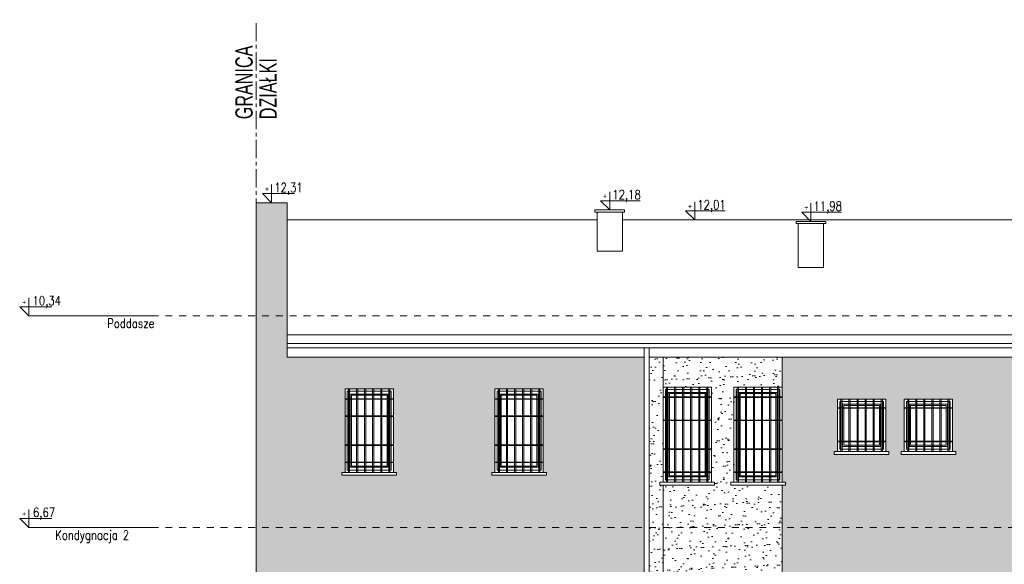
# Model space of a CAD drawing. Header units: millimetres. Extents: x 6354466 to 6508314, y -1889048 to -1342748.
# Tile 16 of 134: x 6379094 to 6396199, y -1779190 to -1769727. Entities that reach past the tile are written whole.
import ezdxf
from ezdxf.enums import TextEntityAlignment as Align

# ---------------------------------------------------------------- set-up
doc = ezdxf.new("R2010")
doc.units = ezdxf.units.MM
doc.linetypes.add('CENTER', pattern=[50.8, 31.75, -6.35, 6.35, -6.35])
doc.linetypes.add('Przerywana', pattern=[4.8, 2.4, -2.4])
for name, color, linetype, lineweight in [('CIENKIE', 161, 'Continuous', 13), ('HATCH', 8, 'Continuous', 0), ('L-3', 10, 'Continuous', 18), ('L-5', 152, 'Continuous', 9), ('L-AXIS', 10, 'CENTER', 18), ('L-HATCH', 252, 'Continuous', 5), ('L-OPIS', 142, 'Continuous', 9), ('L-TXT', 141, 'Continuous', 9)]:
    doc.layers.add(name, color=color, linetype=linetype, lineweight=lineweight)
doc.styles.add('160', font='simplex.shx', dxfattribs={"width": 0.8, "height": 160})
doc.styles.add('200', font='cdmsimpl.shx', dxfattribs={"width": 0.7, "height": 200})
doc.styles.add('250', font='cdmsimpl.shx', dxfattribs={"width": 0.7, "height": 250})
doc.styles.add('BigSimpl', font='simplex.shx', dxfattribs={"width": 0.8})

# ---------------------------------------------------------------- blocks, each defined once
blk = doc.blocks.new('kota')
at = {"layer": 'L-5', "lineweight": 9, "ltscale": 13}
for p, q in [((202422.9, 343, -935.7), (202422.9, 308.1, -935.7)), ((202467.2, 325.8, -935.7), (202405.3, 325.8, -935.7)), ((202405.3, 325.8, -935.7), (202422.9, 308.1, -935.7))]:
    blk.add_line(p, q, dxfattribs=at)
at = {"layer": 'L-TXT', "style": 'BigSimpl', "width": 0.8}
blk.add_attdef('ZNAK', text='', height=10, dxfattribs=at).set_placement((202417.8, 326.5), align=Align.BOTTOM_RIGHT)

msp = doc.modelspace()

# ---------------------------------------------------------------- hatches: boundary and pattern name
at = {"layer": 'L-3', "lineweight": 5, "ltscale": 10, "transparency": 33554687}
h = msp.add_hatch(dxfattribs=at)
h.set_pattern_fill('AR-SAND', color=256, scale=5.4, angle=45)
h.paths.add_polyline_path([(6389940.6, -1778550.6), (6389940.6, -1775591.5), (6383740.3, -1775591.5), (6383740.3, -1772906.7), (6383200.3, -1772906.7), (6383200.3, -1778550.6)])
edge = h.paths.add_edge_path()
edge.add_arc((6383940.3, -1780112.2), 350, 270, 360, ccw=False)
edge.add_line((6383940.3, -1780462.2), (6384255.3, -1780462.2))
edge.add_line((6384255.3, -1780462.2), (6384255.3, -1781860.6))
edge.add_line((6384255.3, -1781860.6), (6389940.6, -1781860.6))
edge.add_line((6389940.6, -1781860.6), (6389940.6, -1778550.6))
edge.add_line((6389940.6, -1778550.6), (6383200.3, -1778550.6))
edge.add_line((6383200.3, -1778550.6), (6383200.3, -1778992.6))
edge.add_line((6383200.3, -1778992.6), (6383200.3, -1781860.6))
edge.add_line((6383200.3, -1781860.6), (6383380.3, -1781860.6))
edge.add_line((6383380.3, -1781860.6), (6383380.3, -1780462.2))
edge.add_line((6383380.3, -1780462.2), (6383940.3, -1780462.2))
edge.add_arc((6383940.3, -1780112.2), 350, 360, 270, ccw=False)
edge = h.paths.add_edge_path(flags=16)
edge.add_line((6384318, -1784569.1), (6384318, -1784613.4))
edge.add_arc((6384343, -1784610.1), 25.2, 187.51224, 352.48776)
edge.add_line((6384368, -1784613.4), (6384368, -1784143.4))
edge.add_arc((6384343, -1784146.7), 25.2, 7.51224, 172.48776)
edge.add_line((6384318, -1784143.4), (6384318, -1784187.6))
edge.add_line((6384318, -1784187.6), (6384318, -1784208))
edge.add_line((6384318, -1784208), (6384318, -1784548.8))
edge.add_line((6384318, -1784548.8), (6384318, -1784569.1))
h.paths.add_polyline_path([(6384255.3, -1784208), (6384318, -1784208), (6384318, -1784187.6), (6384255.3, -1784187.6)], flags=17)
h.paths.add_polyline_path([(6384255.3, -1784569.1), (6384318, -1784569.1), (6384318, -1784548.8), (6384255.3, -1784548.8)], flags=17)
h.paths.add_polyline_path([(6386953.1, -1785214.1), (6388942.3, -1785214.1), (6388942.3, -1784124.9), (6388992.3, -1784124.9), (6389933.3, -1784509.6), (6389933.3, -1781864.1), (6384255.3, -1781860.6), (6384255.3, -1785210.6), (6384623.1, -1785214.1), (6384623.1, -1784610.5), (6384623.1, -1784164.1), (6384623.1, -1783164.1), (6385623.1, -1783164.1), (6385623.1, -1784169.4), (6385623.1, -1784610.5), (6385623.1, -1785214.1), (6385953.1, -1785214.1), (6385953.1, -1783164.1), (6386953.1, -1783164.1)])
h.paths.add_polyline_path([(6383193.1, -1785214.1), (6383380.3, -1785214.1), (6383380.3, -1781864.1), (6383193.1, -1781864.1), (6383193.1, -1782326.3), (6383193.1, -1782366.3), (6383193.1, -1782495.7), (6383193.1, -1784114.1), (6383193.1, -1784164.1)])
h.paths.add_polyline_path([(6389725.5, -1785230.6), (6389933.3, -1785230.6), (6389933.3, -1785214.1), (6389725.5, -1785214.1)])
edge = h.paths.add_edge_path(flags=17)
edge.add_line((6389725.5, -1784922.4), (6389725.5, -1785214.1))
edge.add_line((6389725.5, -1785214.1), (6389933.3, -1785214.1))
edge.add_line((6389933.3, -1785214.1), (6389933.3, -1784905.5))
edge.add_arc((6389812.6, -1784707.5), 231.9, 247.9391, 301.38049, ccw=False)
edge = h.paths.add_edge_path(flags=17)
edge.add_line((6389933.3, -1784843.5), (6389933.3, -1784571.5))
edge.add_arc((6389812.6, -1784707.5), 181.9, 48.40293, 67.9391)
edge.add_line((6389880.9, -1784539), (6389725.5, -1784476))
edge.add_line((6389725.5, -1784476), (6389725.5, -1784476))
edge.add_line((6389725.5, -1784476), (6389725.5, -1784868.5))
edge.add_line((6389725.5, -1784868.5), (6389744.3, -1784876.1))
edge.add_arc((6389812.6, -1784707.5), 181.9, 247.9391, 311.59707)
h.paths.add_polyline_path([(6388992.3, -1784178.9), (6388992.3, -1784571.3), (6389675.5, -1784848.2), (6389675.5, -1784455.8)], flags=17)
h.paths.add_polyline_path([(6388992.3, -1784625.3), (6388992.3, -1785214.1), (6389083.1, -1785214.1), (6389675.5, -1785214.1), (6389675.5, -1784902.1), (6388992.3, -1784625.3)], flags=17)
h.paths.add_polyline_path([(6384738.1, -1777596.1), (6384738.1, -1777416.1), (6384738.1, -1777116.1), (6384738.1, -1776616.1), (6384738.1, -1776316.1), (6384738.1, -1776146.1), (6384818.1, -1776146.1), (6384958.1, -1776146.1), (6385098.1, -1776146.1), (6385238.1, -1776146.1), (6385378.1, -1776146.1), (6385518.1, -1776146.1), (6385578.1, -1776146.1), (6385578.1, -1776326.1), (6385578.1, -1776626.1), (6385578.1, -1777126.1), (6385578.1, -1777426.1), (6385578.1, -1777596.1), (6385633.1, -1777596.1), (6385633.1, -1777646.1), (6384683.1, -1777646.1), (6384683.1, -1777596.1)], flags=16)
h.paths.add_polyline_path([(6387343.1, -1777596.1), (6387343.1, -1777416.1), (6387343.1, -1777116.1), (6387343.1, -1776616.1), (6387343.1, -1776316.1), (6387343.1, -1776146.1), (6387423.1, -1776146.1), (6387563.1, -1776146.1), (6387703.1, -1776146.1), (6387843.1, -1776146.1), (6387983.1, -1776146.1), (6388123.1, -1776146.1), (6388183.1, -1776146.1), (6388183.1, -1776326.1), (6388183.1, -1776626.1), (6388183.1, -1777126.1), (6388183.1, -1777426.1), (6388183.1, -1777596.1), (6388238.1, -1777596.1), (6388238.1, -1777646.1), (6387288.1, -1777646.1), (6387288.1, -1777596.1)], flags=16)
h.paths.add_polyline_path([(6384738.1, -1780886.1), (6384738.1, -1780706.1), (6384738.1, -1780406.1), (6384738.1, -1779906.1), (6384738.1, -1779606.1), (6384738.1, -1779436.1), (6384818.1, -1779436.1), (6384958.1, -1779436.1), (6385098.1, -1779436.1), (6385238.1, -1779436.1), (6385378.1, -1779436.1), (6385518.1, -1779436.1), (6385578.1, -1779436.1), (6385578.1, -1779616.1), (6385578.1, -1779916.1), (6385578.1, -1780416.1), (6385578.1, -1780716.1), (6385578.1, -1780886.1), (6385633.1, -1780886.1), (6385633.1, -1780936.1), (6384683.1, -1780936.1), (6384683.1, -1780886.1)], flags=16)
h.paths.add_polyline_path([(6387343.1, -1780886.1), (6387343.1, -1780706.1), (6387343.1, -1780406.1), (6387343.1, -1779906.1), (6387343.1, -1779606.1), (6387343.1, -1779436.1), (6387423.1, -1779436.1), (6387563.1, -1779436.1), (6387703.1, -1779436.1), (6387843.1, -1779436.1), (6387983.1, -1779436.1), (6388123.1, -1779436.1), (6388183.1, -1779436.1), (6388183.1, -1779616.1), (6388183.1, -1779916.1), (6388183.1, -1780416.1), (6388183.1, -1780716.1), (6388183.1, -1780886.1), (6388238.1, -1780886.1), (6388238.1, -1780936.1), (6387288.1, -1780936.1), (6387288.1, -1780886.1)], flags=16)
h.paths.add_polyline_path([(6387343.1, -1784384.1), (6387343.1, -1784204.1), (6387343.1, -1783804.1), (6387343.1, -1783334.1), (6387343.1, -1783304.1), (6387343.1, -1783164.1), (6387423.1, -1783164.1), (6387563.1, -1783164.1), (6387703.1, -1783164.1), (6387843.1, -1783164.1), (6387983.1, -1783164.1), (6388123.1, -1783164.1), (6388183.1, -1783164.1), (6388183.1, -1783314.1), (6388183.1, -1783344.1), (6388183.1, -1783814.1), (6388183.1, -1784214.1), (6388183.1, -1784384.1), (6388238.1, -1784384.1), (6388238.1, -1784434.1), (6387288.1, -1784434.1), (6387288.1, -1784384.1)], flags=16)
h.paths.add_polyline_path([(6386781.6, -1782760.6), (6387164.9, -1782760.6), (6387164.9, -1782865.8), (6384343.9, -1782865.8), (6384343.9, -1782760.6), (6384703.5, -1782760.6)], flags=16)
h.paths.add_polyline_path([(6387983.1, -1783254.1), (6388093.1, -1783254.1), (6388073.1, -1783304.1), (6388073.1, -1783274.1), (6387983.1, -1783274.1)], flags=0)
h = msp.add_hatch(dxfattribs=at)
h.set_pattern_fill('AR-SAND', color=256, scale=5.4, angle=45)
h.paths.add_polyline_path([(6390270.3, -1778550.6), (6390270.3, -1777812.6), (6390215.3, -1777812.6), (6390215.3, -1777762.6), (6390270.3, -1777762.6), (6390270.3, -1775591.5), (6390030.6, -1775591.5), (6390030.6, -1778550.6)])
h.paths.add_polyline_path([(6390270.3, -1781860.6), (6390270.3, -1781102.6), (6390215.3, -1781102.6), (6390215.3, -1781052.6), (6390270.3, -1781052.6), (6390270.3, -1778550.6), (6390030.6, -1778550.6), (6390030.6, -1781860.6)])
h.paths.add_polyline_path([(6390030.6, -1781860.6), (6390030.6, -1785210.6), (6390270.3, -1785210.6), (6390270.3, -1784430.6), (6390215.3, -1784430.6), (6390215.3, -1784380.6), (6390270.3, -1784380.6), (6390270.3, -1781860.6)])
h.paths.add_polyline_path([(6390030.6, -1785230.6), (6390270.3, -1785230.6), (6390270.3, -1785210.6), (6390030.6, -1785210.6)])
h = msp.add_hatch(dxfattribs=at)
h.set_pattern_fill('AR-SAND', color=256, scale=5.4, angle=45)
h.paths.add_polyline_path([(6392340.3, -1778550.6), (6392340.3, -1777812.6), (6391445.3, -1777812.6), (6391445.3, -1777762.6), (6391500.3, -1777762.6), (6391500.3, -1776112.6), (6392340.3, -1776112.6), (6392340.3, -1775591.5), (6390270.3, -1775591.5), (6390270.3, -1776112.6), (6391110.3, -1776112.6), (6391110.3, -1777762.6), (6391165.3, -1777762.6), (6391165.3, -1777812.6), (6390270.3, -1777812.6), (6390270.3, -1778550.6)])
h.paths.add_polyline_path([(6392340.3, -1781860.6), (6392340.3, -1781102.6), (6391445.3, -1781102.6), (6391445.3, -1781052.6), (6391500.3, -1781052.6), (6391500.3, -1779402.6), (6392340.3, -1779402.6), (6392340.3, -1778550.6), (6390270.3, -1778550.6), (6390270.3, -1779402.6), (6391110.3, -1779402.6), (6391110.3, -1781052.6), (6391165.3, -1781052.6), (6391165.3, -1781102.6), (6390270.3, -1781102.6), (6390270.3, -1781860.6)])
h.paths.add_polyline_path([(6390270.3, -1781860.6), (6390270.3, -1782730.6), (6391110.3, -1782730.6), (6391110.3, -1784380.6), (6391165.3, -1784380.6), (6391165.3, -1784430.6), (6390270.3, -1784430.6), (6390270.3, -1785210.6), (6392340.3, -1785210.6), (6392340.3, -1784430.6), (6391445.3, -1784430.6), (6391445.3, -1784380.6), (6391500.3, -1784380.6), (6391500.3, -1782730.6), (6392340.3, -1782730.6), (6392340.3, -1781860.6)])
h.paths.add_polyline_path([(6390270.3, -1785230.6), (6392340.3, -1785230.6), (6392340.3, -1785210.6), (6390270.3, -1785210.6)])
h = msp.add_hatch(dxfattribs=at)
h.set_pattern_fill('AR-SAND', color=256, scale=5.4, angle=45)
h.paths.add_polyline_path([(6399443.1, -1777766.1), (6399443.1, -1775595), (6392333.1, -1775595), (6392333.1, -1776116.1), (6392333.1, -1776296.1), (6392333.1, -1776696.1), (6392333.1, -1777196.1), (6392333.1, -1777596.1), (6392333.1, -1777766.1), (6392388.1, -1777766.1), (6392388.1, -1777816.1), (6392333.1, -1777816.1), (6392333.1, -1778554.1), (6399443.1, -1778554.1), (6399438.1, -1777816.1), (6399438.1, -1777766.1)])
h.paths.add_polyline_path([(6399443.1, -1781056.1), (6399443.1, -1778554.1), (6392333.1, -1778554.1), (6392333.1, -1779406.1), (6392333.1, -1779586.1), (6392333.1, -1779986.1), (6392333.1, -1780486.1), (6392333.1, -1780886.1), (6392333.1, -1781056.1), (6392388.1, -1781056.1), (6392388.1, -1781106.1), (6392333.1, -1781106.1), (6392333.1, -1781864.1), (6393293.1, -1781864.1), (6393293.1, -1781302.1), (6393293.1, -1781152.1), (6393373.1, -1781152.1), (6393513.1, -1781152.1), (6393653.1, -1781152.1), (6393793.1, -1781152.1), (6393933.1, -1781152.1), (6394073.1, -1781152.1), (6394133.1, -1781152.1), (6394133.1, -1781312.1), (6394133.1, -1781864.1), (6394453.1, -1781864.1), (6394453.1, -1781302.1), (6394453.1, -1781152.1), (6394533.1, -1781152.1), (6394673.1, -1781152.1), (6394813.1, -1781152.1), (6394953.1, -1781152.1), (6395093.1, -1781152.1), (6395233.1, -1781152.1), (6395293.1, -1781152.1), (6395293.1, -1781312.1), (6395293.1, -1781864.1), (6399443.1, -1781864.1), (6399438.1, -1781106.1), (6399438.1, -1781056.1)])
h.paths.add_polyline_path([(6398130.3, -1783810.6), (6398130.3, -1782910.6), (6397600.3, -1782910.6), (6397600.3, -1783810.6)], flags=16)
h.paths.add_polyline_path([(6397515.3, -1783860.6), (6398215.3, -1783860.6), (6398215.3, -1783810.6), (6398130.3, -1783810.6), (6397600.3, -1783810.6), (6397515.3, -1783810.6)], flags=16)
h.paths.add_polyline_path([(6399443.1, -1784434.1), (6399388.1, -1784434.1), (6399388.1, -1784384.1), (6399443.1, -1784384.1), (6399443.1, -1784204.1), (6399443.1, -1783804.1), (6399443.1, -1783334.1), (6399443.1, -1783304.1), (6399443.1, -1783164.1), (6399443.1, -1781864.1), (6395293.1, -1781894.1), (6395293.1, -1782064.1), (6395348.1, -1782064.1), (6395348.1, -1781179.7), (6394398.1, -1781179.7), (6394398.1, -1782064.1), (6394453.1, -1782064.1), (6394453.1, -1781864.1), (6394133.1, -1781894.1), (6394133.1, -1782064.1), (6394188.1, -1782064.1), (6394188.1, -1781179.7), (6393238.1, -1781179.7), (6393238.1, -1782064.1), (6393293.1, -1782064.1), (6393293.1, -1781864.1), (6392333.1, -1781864.1), (6392333.1, -1782734.1), (6392333.1, -1782914.1), (6392333.1, -1783314.1), (6392333.1, -1783814.1), (6392333.1, -1784214.1), (6392333.1, -1784384.1), (6392388.1, -1784384.1), (6392388.1, -1784434.1), (6392333.1, -1784434.1), (6392333.1, -1785214.1), (6393203.1, -1785214.1), (6393203.1, -1783472.1), (6394603.1, -1783472.1), (6394603.1, -1785214.1), (6399443.1, -1785214.1)])
h.paths.add_polyline_path([(6392333.1, -1785230.6), (6393203.1, -1785230.6), (6393203.1, -1785214.1), (6392333.1, -1785214.1)])
h.paths.add_polyline_path([(6397593.1, -1777196.1), (6397593.1, -1777036.1), (6397593.1, -1776446.1), (6397593.1, -1776296.1), (6397658.1, -1776296.1), (6397798.1, -1776296.1), (6397938.1, -1776296.1), (6398078.1, -1776296.1), (6398123.1, -1776296.1), (6398123.1, -1776456.1), (6398123.1, -1777046.1), (6398123.1, -1777196.1), (6398208.1, -1777196.1), (6398208.1, -1777246.1), (6397508.1, -1777246.1), (6397508.1, -1777196.1)], flags=16)
h.paths.add_polyline_path([(6396673.1, -1777196.1), (6396673.1, -1777036.1), (6396673.1, -1776446.1), (6396673.1, -1776296.1), (6396738.1, -1776296.1), (6396878.1, -1776296.1), (6397018.1, -1776296.1), (6397158.1, -1776296.1), (6397203.1, -1776296.1), (6397203.1, -1776456.1), (6397203.1, -1777046.1), (6397203.1, -1777196.1), (6397288.1, -1777196.1), (6397288.1, -1777246.1), (6396588.1, -1777246.1), (6396588.1, -1777196.1)], flags=16)
h.paths.add_polyline_path([(6393293.1, -1777234.1), (6393293.1, -1777054.1), (6393293.1, -1776472.1), (6393293.1, -1776322.1), (6393373.1, -1776322.1), (6393513.1, -1776322.1), (6393653.1, -1776322.1), (6393793.1, -1776322.1), (6393933.1, -1776322.1), (6394073.1, -1776322.1), (6394133.1, -1776322.1), (6394133.1, -1776482.1), (6394133.1, -1777064.1), (6394133.1, -1777234.1), (6394188.1, -1777234.1), (6394188.1, -1777284.1), (6393238.1, -1777284.1), (6393238.1, -1777234.1)], flags=16)
h.paths.add_polyline_path([(6394453.1, -1777234.1), (6394453.1, -1777054.1), (6394453.1, -1776472.1), (6394453.1, -1776322.1), (6394533.1, -1776322.1), (6394673.1, -1776322.1), (6394813.1, -1776322.1), (6394953.1, -1776322.1), (6395093.1, -1776322.1), (6395233.1, -1776322.1), (6395293.1, -1776322.1), (6395293.1, -1776482.1), (6395293.1, -1777064.1), (6395293.1, -1777234.1), (6395348.1, -1777234.1), (6395348.1, -1777284.1), (6394398.1, -1777284.1), (6394398.1, -1777234.1)], flags=16)
h.paths.add_polyline_path([(6397593.1, -1780486.1), (6397593.1, -1780326.1), (6397593.1, -1779736.1), (6397593.1, -1779586.1), (6397658.1, -1779586.1), (6397798.1, -1779586.1), (6397938.1, -1779586.1), (6398078.1, -1779586.1), (6398123.1, -1779586.1), (6398123.1, -1779746.1), (6398123.1, -1780336.1), (6398123.1, -1780486.1), (6398208.1, -1780486.1), (6398208.1, -1780536.1), (6397508.1, -1780536.1), (6397508.1, -1780486.1)], flags=16)
h.paths.add_polyline_path([(6396673.1, -1780486.1), (6396673.1, -1780326.1), (6396673.1, -1779736.1), (6396673.1, -1779586.1), (6396738.1, -1779586.1), (6396878.1, -1779586.1), (6397018.1, -1779586.1), (6397158.1, -1779586.1), (6397203.1, -1779586.1), (6397203.1, -1779746.1), (6397203.1, -1780336.1), (6397203.1, -1780486.1), (6397288.1, -1780486.1), (6397288.1, -1780536.1), (6396588.1, -1780536.1), (6396588.1, -1780486.1)], flags=16)
h.paths.add_polyline_path([(6393293.1, -1780524.1), (6393293.1, -1780344.1), (6393293.1, -1779762.1), (6393293.1, -1779612.1), (6393373.1, -1779612.1), (6393513.1, -1779612.1), (6393653.1, -1779612.1), (6393793.1, -1779612.1), (6393933.1, -1779612.1), (6394073.1, -1779612.1), (6394133.1, -1779612.1), (6394133.1, -1779772.1), (6394133.1, -1780354.1), (6394133.1, -1780524.1), (6394188.1, -1780524.1), (6394188.1, -1780574.1), (6393238.1, -1780574.1), (6393238.1, -1780524.1)], flags=16)
h.paths.add_polyline_path([(6394453.1, -1780524.1), (6394453.1, -1780344.1), (6394453.1, -1779762.1), (6394453.1, -1779612.1), (6394533.1, -1779612.1), (6394673.1, -1779612.1), (6394813.1, -1779612.1), (6394953.1, -1779612.1), (6395093.1, -1779612.1), (6395233.1, -1779612.1), (6395293.1, -1779612.1), (6395293.1, -1779772.1), (6395293.1, -1780354.1), (6395293.1, -1780524.1), (6395348.1, -1780524.1), (6395348.1, -1780574.1), (6394398.1, -1780574.1), (6394398.1, -1780524.1)], flags=16)
h.paths.add_polyline_path([(6394529.8, -1783061.3), (6394913, -1783061.3), (6394913, -1783166.4), (6392935.2, -1783166.4), (6392935.2, -1783061.3), (6393294.7, -1783061.3)], flags=16)
h.paths.add_polyline_path([(6396673.1, -1783814.1), (6396673.1, -1783654.1), (6396673.1, -1783064.1), (6396673.1, -1782914.1), (6396738.1, -1782914.1), (6396878.1, -1782914.1), (6397018.1, -1782914.1), (6397158.1, -1782914.1), (6397203.1, -1782914.1), (6397203.1, -1783074.1), (6397203.1, -1783664.1), (6397203.1, -1783814.1), (6397288.1, -1783814.1), (6397288.1, -1783864.1), (6396588.1, -1783864.1), (6396588.1, -1783814.1)], flags=16)

# ---------------------------------------------------------------- linework, layer by layer
at = {"layer": 'CIENKIE'}
msp.add_lwpolyline([(6387350.3, -1777592.6), (6388190.3, -1777592.6), (6388190.3, -1776142.6), (6387350.3, -1776142.6)], close=True, dxfattribs=at)
at = {"layer": 'HATCH'}
for points in [[(6384785.3, -1777552.6), (6385545.3, -1777552.6), (6385545.3, -1776182.6), (6384785.3, -1776182.6)], [(6384825.3, -1777592.6), (6384805.3, -1777592.6), (6384805.3, -1776142.6), (6384825.3, -1776142.6)], [(6384965.3, -1777592.6), (6384945.3, -1777592.6), (6384945.3, -1776142.6), (6384965.3, -1776142.6)], [(6385105.3, -1777592.6), (6385085.3, -1777592.6), (6385085.3, -1776142.6), (6385105.3, -1776142.6)], [(6385225.3, -1777592.6), (6385245.3, -1777592.6), (6385245.3, -1776142.6), (6385225.3, -1776142.6)], [(6385365.3, -1777592.6), (6385385.3, -1777592.6), (6385385.3, -1776142.6), (6385365.3, -1776142.6)], [(6385505.3, -1777592.6), (6385525.3, -1777592.6), (6385525.3, -1776142.6), (6385505.3, -1776142.6)], [(6387390.3, -1777552.6), (6388150.3, -1777552.6), (6388150.3, -1776182.6), (6387390.3, -1776182.6)], [(6387430.3, -1777592.6), (6387410.3, -1777592.6), (6387410.3, -1776142.6), (6387430.3, -1776142.6)], [(6387570.3, -1777592.6), (6387550.3, -1777592.6), (6387550.3, -1776142.6), (6387570.3, -1776142.6)], [(6387710.3, -1777592.6), (6387690.3, -1777592.6), (6387690.3, -1776142.6), (6387710.3, -1776142.6)], [(6387830.3, -1777592.6), (6387850.3, -1777592.6), (6387850.3, -1776142.6), (6387830.3, -1776142.6)], [(6387970.3, -1777592.6), (6387990.3, -1777592.6), (6387990.3, -1776142.6), (6387970.3, -1776142.6)], [(6388110.3, -1777592.6), (6388130.3, -1777592.6), (6388130.3, -1776142.6), (6388110.3, -1776142.6)], [(6390310.3, -1777722.6), (6391070.3, -1777722.6), (6391070.3, -1776152.6), (6390310.3, -1776152.6)], [(6390350.3, -1777762.6), (6390330.3, -1777762.6), (6390330.3, -1776112.6), (6390350.3, -1776112.6)], [(6390360.3, -1777672.6), (6391020.3, -1777672.6), (6391020.3, -1776202.6), (6390360.3, -1776202.6)], [(6390380.3, -1777652.6), (6391000.3, -1777652.6), (6391000.3, -1776222.6), (6390380.3, -1776222.6)], [(6390490.3, -1777762.6), (6390470.3, -1777762.6), (6390470.3, -1776112.6), (6390490.3, -1776112.6)], [(6390630.3, -1777762.6), (6390610.3, -1777762.6), (6390610.3, -1776112.6), (6390630.3, -1776112.6)], [(6390750.3, -1777762.6), (6390770.3, -1777762.6), (6390770.3, -1776112.6), (6390750.3, -1776112.6)], [(6390890.3, -1777762.6), (6390910.3, -1777762.6), (6390910.3, -1776112.6), (6390890.3, -1776112.6)], [(6391030.3, -1777762.6), (6391050.3, -1777762.6), (6391050.3, -1776112.6), (6391030.3, -1776112.6)], [(6391540.3, -1777722.6), (6392300.3, -1777722.6), (6392300.3, -1776152.6), (6391540.3, -1776152.6)], [(6391580.3, -1777762.6), (6391560.3, -1777762.6), (6391560.3, -1776112.6), (6391580.3, -1776112.6)], [(6391590.3, -1777672.6), (6392250.3, -1777672.6), (6392250.3, -1776202.6), (6391590.3, -1776202.6)], [(6391610.3, -1777652.6), (6392230.3, -1777652.6), (6392230.3, -1776222.6), (6391610.3, -1776222.6)], [(6391720.3, -1777762.6), (6391700.3, -1777762.6), (6391700.3, -1776112.6), (6391720.3, -1776112.6)], [(6391860.3, -1777762.6), (6391840.3, -1777762.6), (6391840.3, -1776112.6), (6391860.3, -1776112.6)], [(6391980.3, -1777762.6), (6392000.3, -1777762.6), (6392000.3, -1776112.6), (6391980.3, -1776112.6)], [(6392120.3, -1777762.6), (6392140.3, -1777762.6), (6392140.3, -1776112.6), (6392120.3, -1776112.6)], [(6392260.3, -1777762.6), (6392280.3, -1777762.6), (6392280.3, -1776112.6), (6392260.3, -1776112.6)], [(6384745.3, -1776322.6), (6385585.3, -1776322.6), (6385585.3, -1776312.6), (6384745.3, -1776312.6)], [(6384745.3, -1776312.6), (6385585.3, -1776312.6), (6385585.3, -1776322.6), (6384745.3, -1776322.6)], [(6384835.3, -1777502.6), (6385495.3, -1777502.6), (6385495.3, -1776232.6), (6384835.3, -1776232.6)], [(6384855.3, -1777482.6), (6385475.3, -1777482.6), (6385475.3, -1776252.6), (6384855.3, -1776252.6)], [(6387350.3, -1776322.6), (6388190.3, -1776322.6), (6388190.3, -1776312.6), (6387350.3, -1776312.6)], [(6387350.3, -1776312.6), (6388190.3, -1776312.6), (6388190.3, -1776322.6), (6387350.3, -1776322.6)], [(6387440.3, -1777502.6), (6388100.3, -1777502.6), (6388100.3, -1776232.6), (6387440.3, -1776232.6)], [(6387460.3, -1777482.6), (6388080.3, -1777482.6), (6388080.3, -1776252.6), (6387460.3, -1776252.6)], [(6390270.3, -1776292.6), (6391110.3, -1776292.6), (6391110.3, -1776282.6), (6390270.3, -1776282.6)], [(6390270.3, -1776282.6), (6391110.3, -1776282.6), (6391110.3, -1776292.6), (6390270.3, -1776292.6)], [(6391500.3, -1776292.6), (6392340.3, -1776292.6), (6392340.3, -1776282.6), (6391500.3, -1776282.6)], [(6391500.3, -1776282.6), (6392340.3, -1776282.6), (6392340.3, -1776292.6), (6391500.3, -1776292.6)], [(6393340.3, -1777190.6), (6394100.3, -1777190.6), (6394100.3, -1776358.6), (6393340.3, -1776358.6)], [(6393380.3, -1777230.6), (6393360.3, -1777230.6), (6393360.3, -1776318.6), (6393380.3, -1776318.6)], [(6393520.3, -1777230.6), (6393500.3, -1777230.6), (6393500.3, -1776318.6), (6393520.3, -1776318.6)], [(6393660.3, -1777230.6), (6393640.3, -1777230.6), (6393640.3, -1776318.6), (6393660.3, -1776318.6)], [(6393780.3, -1777230.6), (6393800.3, -1777230.6), (6393800.3, -1776318.6), (6393780.3, -1776318.6)], [(6393920.3, -1777230.6), (6393940.3, -1777230.6), (6393940.3, -1776318.6), (6393920.3, -1776318.6)], [(6394060.3, -1777230.6), (6394080.3, -1777230.6), (6394080.3, -1776318.6), (6394060.3, -1776318.6)], [(6394500.3, -1777190.6), (6395260.3, -1777190.6), (6395260.3, -1776358.6), (6394500.3, -1776358.6)], [(6394540.3, -1777230.6), (6394520.3, -1777230.6), (6394520.3, -1776318.6), (6394540.3, -1776318.6)], [(6394680.3, -1777230.6), (6394660.3, -1777230.6), (6394660.3, -1776318.6), (6394680.3, -1776318.6)], [(6394820.3, -1777230.6), (6394800.3, -1777230.6), (6394800.3, -1776318.6), (6394820.3, -1776318.6)], [(6394940.3, -1777230.6), (6394960.3, -1777230.6), (6394960.3, -1776318.6), (6394940.3, -1776318.6)], [(6395080.3, -1777230.6), (6395100.3, -1777230.6), (6395100.3, -1776318.6), (6395080.3, -1776318.6)], [(6395220.3, -1777230.6), (6395240.3, -1777230.6), (6395240.3, -1776318.6), (6395220.3, -1776318.6)], [(6393300.3, -1776468.6), (6394140.3, -1776468.6), (6394140.3, -1776478.6), (6393300.3, -1776478.6)], [(6393300.3, -1776468.6), (6394140.3, -1776468.6), (6394140.3, -1776478.6), (6393300.3, -1776478.6)], [(6393390.3, -1777140.6), (6394050.3, -1777140.6), (6394050.3, -1776408.6), (6393390.3, -1776408.6)], [(6393410.3, -1777120.6), (6394030.3, -1777120.6), (6394030.3, -1776428.6), (6393410.3, -1776428.6)], [(6394460.3, -1776468.6), (6395300.3, -1776468.6), (6395300.3, -1776478.6), (6394460.3, -1776478.6)], [(6394460.3, -1776468.6), (6395300.3, -1776468.6), (6395300.3, -1776478.6), (6394460.3, -1776478.6)], [(6394550.3, -1777140.6), (6395210.3, -1777140.6), (6395210.3, -1776408.6), (6394550.3, -1776408.6)], [(6394570.3, -1777120.6), (6395190.3, -1777120.6), (6395190.3, -1776428.6), (6394570.3, -1776428.6)], [(6384745.3, -1776622.6), (6385585.3, -1776622.6), (6385585.3, -1776612.6), (6384745.3, -1776612.6)], [(6384745.3, -1776612.6), (6385585.3, -1776612.6), (6385585.3, -1776622.6), (6384745.3, -1776622.6)], [(6387350.3, -1776622.6), (6388190.3, -1776622.6), (6388190.3, -1776612.6), (6387350.3, -1776612.6)], [(6387350.3, -1776612.6), (6388190.3, -1776612.6), (6388190.3, -1776622.6), (6387350.3, -1776622.6)], [(6390270.3, -1776692.6), (6391110.3, -1776692.6), (6391110.3, -1776682.6), (6390270.3, -1776682.6)], [(6390270.3, -1776682.6), (6391110.3, -1776682.6), (6391110.3, -1776692.6), (6390270.3, -1776692.6)], [(6391500.3, -1776692.6), (6392340.3, -1776692.6), (6392340.3, -1776682.6), (6391500.3, -1776682.6)], [(6391500.3, -1776682.6), (6392340.3, -1776682.6), (6392340.3, -1776692.6), (6391500.3, -1776692.6)], [(6393300.3, -1777050.6), (6394140.3, -1777050.6), (6394140.3, -1777060.6), (6393300.3, -1777060.6)], [(6394460.3, -1777050.6), (6395300.3, -1777050.6), (6395300.3, -1777060.6), (6394460.3, -1777060.6)], [(6384745.3, -1777112.6), (6385585.3, -1777112.6), (6385585.3, -1777122.6), (6384745.3, -1777122.6)], [(6384745.3, -1777112.6), (6385585.3, -1777112.6), (6385585.3, -1777122.6), (6384745.3, -1777122.6)], [(6387350.3, -1777112.6), (6388190.3, -1777112.6), (6388190.3, -1777122.6), (6387350.3, -1777122.6)], [(6387350.3, -1777112.6), (6388190.3, -1777112.6), (6388190.3, -1777122.6), (6387350.3, -1777122.6)], [(6390270.3, -1777182.6), (6391110.3, -1777182.6), (6391110.3, -1777192.6), (6390270.3, -1777192.6)], [(6390270.3, -1777182.6), (6391110.3, -1777182.6), (6391110.3, -1777192.6), (6390270.3, -1777192.6)], [(6391500.3, -1777182.6), (6392340.3, -1777182.6), (6392340.3, -1777192.6), (6391500.3, -1777192.6)], [(6391500.3, -1777182.6), (6392340.3, -1777182.6), (6392340.3, -1777192.6), (6391500.3, -1777192.6)], [(6384745.3, -1777412.6), (6385585.3, -1777412.6), (6385585.3, -1777422.6), (6384745.3, -1777422.6)], [(6387350.3, -1777412.6), (6388190.3, -1777412.6), (6388190.3, -1777422.6), (6387350.3, -1777422.6)], [(6390270.3, -1777582.6), (6391110.3, -1777582.6), (6391110.3, -1777592.6), (6390270.3, -1777592.6)], [(6391500.3, -1777582.6), (6392340.3, -1777582.6), (6392340.3, -1777592.6), (6391500.3, -1777592.6)]]:
    msp.add_lwpolyline(points, close=True, dxfattribs=at)
at = {"layer": 'L-3'}
for q in [(6383200.3, -1772906.7), (6383200.3, -1785672.6)]:
    msp.add_line((6383200.3, -1778992.6), q, dxfattribs=at)
at = {"layer": 'L-5'}
for p, q in [((6383200.3, -1772906.7), (6383740.3, -1772906.7)), ((6383740.3, -1775591.5), (6383740.3, -1772906.7)), ((6389733.1, -1772871.6), (6389874.8, -1772871.6)), ((6389085.3, -1773070.6), (6389085.3, -1773030.6)), ((6389125.3, -1773070.6), (6389125.3, -1773750.6)), ((6389563.6, -1773070.6), (6389563.6, -1773750.6)), ((6391209.2, -1773047.7), (6391350.9, -1773047.7)), ((6393228.1, -1773071.6), (6393369.8, -1773071.6)), ((6389125.3, -1773206.7), (6383740.3, -1773206.7)), ((6389125.3, -1773206.7), (6383740.3, -1773206.7)), ((6395850.3, -1773206.7), (6389563.6, -1773206.7)), ((6392580.3, -1773270.6), (6392580.3, -1773230.6)), ((6392620.3, -1773270.6), (6392620.3, -1774030.6)), ((6393060.3, -1773270.6), (6393060.3, -1774030.6)), ((6410770.3, -1773206.7), (6395850.3, -1773206.7)), ((6389125.3, -1773750.6), (6389563.6, -1773750.6)), ((6392620.3, -1774030.6), (6393060.3, -1774030.6)), ((6383740.3, -1775204), (6395850.3, -1775204)), ((6395850.3, -1775204), (6413590.3, -1775204)), ((6383740.3, -1775591.5), (6389940.6, -1775591.5)), ((6390030.6, -1775591.5), (6395850.3, -1775591.5)), ((6395850.3, -1775591.5), (6413225.1, -1775591.5))]:
    msp.add_line(p, q, dxfattribs=at)
at = {"layer": 'L-5', "ltscale": 8}
for p, q in [((6383740.3, -1775355.9), (6395850.3, -1775355.9)), ((6395850.3, -1775355.9), (6413590.3, -1775355.9)), ((6383740.3, -1775430.9), (6395850.3, -1775430.9)), ((6389940.6, -1775430.9), (6389940.6, -1784506.1)), ((6390030.6, -1775430.9), (6390030.6, -1784607.4)), ((6395850.3, -1775430.9), (6413590.3, -1775430.9)), ((6390270.3, -1775591.5), (6390270.3, -1777762.6)), ((6392340.3, -1775591.5), (6392340.3, -1777762.6)), ((6390270.3, -1777812.6), (6390270.3, -1781052.6)), ((6392340.3, -1777812.6), (6392340.3, -1781052.6))]:
    msp.add_line(p, q, dxfattribs=at)
at = {"layer": 'L-5'}
for points in [[(6389085.3, -1773030.6), (6389603.6, -1773030.6), (6389603.6, -1773070.6), (6389085.3, -1773070.6)], [(6392580.3, -1773230.6), (6393098.6, -1773230.6), (6393098.6, -1773270.6), (6392580.3, -1773270.6)]]:
    msp.add_lwpolyline(points, dxfattribs=at)
for points in [[(6384745.3, -1777592.6), (6385585.3, -1777592.6), (6385585.3, -1776142.6), (6384745.3, -1776142.6)], [(6384745.3, -1777592.6), (6385585.3, -1777592.6), (6385585.3, -1776142.6), (6384745.3, -1776142.6)], [(6387350.3, -1777592.6), (6388190.3, -1777592.6), (6388190.3, -1776142.6), (6387350.3, -1776142.6)], [(6390270.3, -1777762.6), (6391110.3, -1777762.6), (6391110.3, -1776112.6), (6390270.3, -1776112.6)], [(6390270.3, -1777762.6), (6391110.3, -1777762.6), (6391110.3, -1776112.6), (6390270.3, -1776112.6)], [(6391500.3, -1777762.6), (6392340.3, -1777762.6), (6392340.3, -1776112.6), (6391500.3, -1776112.6)], [(6391500.3, -1777762.6), (6392340.3, -1777762.6), (6392340.3, -1776112.6), (6391500.3, -1776112.6)], [(6393300.3, -1777230.6), (6394140.3, -1777230.6), (6394140.3, -1776318.6), (6393300.3, -1776318.6)], [(6393300.3, -1777230.6), (6394140.3, -1777230.6), (6394140.3, -1776318.6), (6393300.3, -1776318.6)], [(6394460.3, -1777230.6), (6395300.3, -1777230.6), (6395300.3, -1776318.6), (6394460.3, -1776318.6)], [(6394460.3, -1777230.6), (6395300.3, -1777230.6), (6395300.3, -1776318.6), (6394460.3, -1776318.6)], [(6393245.3, -1777280.6), (6394195.3, -1777280.6), (6394195.3, -1777230.6), (6393245.3, -1777230.6)], [(6394405.3, -1777280.6), (6395355.3, -1777280.6), (6395355.3, -1777230.6), (6394405.3, -1777230.6)], [(6384690.3, -1777642.6), (6385640.3, -1777642.6), (6385640.3, -1777592.6), (6384690.3, -1777592.6)], [(6387295.3, -1777642.6), (6388245.3, -1777642.6), (6388245.3, -1777592.6), (6387295.3, -1777592.6)], [(6390215.3, -1777812.6), (6391165.3, -1777812.6), (6391165.3, -1777762.6), (6390215.3, -1777762.6)], [(6391445.3, -1777812.6), (6392395.3, -1777812.6), (6392395.3, -1777762.6), (6391445.3, -1777762.6)]]:
    msp.add_lwpolyline(points, close=True, dxfattribs=at)
at = {"layer": 'L-AXIS', "ltscale": 10}
msp.add_line((6383200.3, -1788390.6), (6383200.3, -1769726.9), dxfattribs=at)
at = {"layer": 'L-HATCH', "linetype": 'Przerywana', "lineweight": 13, "ltscale": 50}
for p, q in [((6381384.2, -1774870.6), (6413590.3, -1774870.6)), ((6381384.2, -1778550.6), (6429104.6, -1778550.6))]:
    msp.add_line(p, q, dxfattribs=at)
at = {"layer": 'L-TXT', "linetype": 'Continuous', "lineweight": 13, "ltscale": 0.5}
for p, q in [((6379241.4, -1774870.6), (6381384.2, -1774870.6)), ((6379241.4, -1778550.6), (6381384.2, -1778550.6))]:
    msp.add_line(p, q, dxfattribs=at)

# ---------------------------------------------------------------- block references
at = {"layer": 'L-OPIS'}
ref = msp.add_blockref('kota', (4561664, -1775679.6, 8421.4), dxfattribs=dict(at, xscale=9, yscale=9, zscale=9))
ref.add_attrib('ZNAK', '+', dxfattribs={"layer": 'L-TXT', "height": 90, "style": '250', "width": 0.8}).set_placement((6383423.9, -1772740.7, 8421.4), align=Align.BOTTOM_RIGHT)
ref = msp.add_blockref('kota', (4567538.2, -1775803.6, 8421.4), dxfattribs=dict(at, xscale=9, yscale=9, zscale=9))
ref.add_attrib('ZNAK', '+', dxfattribs={"layer": 'L-TXT', "height": 90, "style": '250', "width": 0.8}).set_placement((6389298, -1772864.7, 8421.4), align=Align.BOTTOM_RIGHT)
ref = msp.add_blockref('kota', (4569014.3, -1775979.6, 8421.4), dxfattribs=dict(at, xscale=9, yscale=9, zscale=9))
ref.add_attrib('ZNAK', '+', dxfattribs={"layer": 'L-TXT', "height": 90, "style": '250', "width": 0.8}).set_placement((6390774.2, -1773040.7, 8421.4), align=Align.BOTTOM_RIGHT)
ref = msp.add_blockref('kota', (4571033.2, -1776003.6, 8421.4), dxfattribs=dict(at, xscale=9, yscale=9, zscale=9))
ref.add_attrib('ZNAK', '+', dxfattribs={"layer": 'L-TXT', "height": 90, "style": '250', "width": 0.8}).set_placement((6392793, -1773064.7, 8421.4), align=Align.BOTTOM_RIGHT)
ref = msp.add_blockref('kota', (4557446.3, -1777645.9, 8421.4), dxfattribs=dict(at, xscale=9, yscale=9, zscale=9))
ref.add_attrib('ZNAK', '+', dxfattribs={"layer": 'L-TXT', "height": 90, "style": '250', "width": 0.8}).set_placement((6379206.2, -1774707, 8421.4), align=Align.BOTTOM_RIGHT)
ref = msp.add_blockref('kota', (4557446.3, -1781323.6, 8421.4), dxfattribs=dict(at, xscale=9, yscale=9, zscale=9))
ref.add_attrib('ZNAK', '+', dxfattribs={"layer": 'L-TXT', "height": 90, "style": '250', "width": 0.8}).set_placement((6379206.2, -1778384.7, 8421.4), align=Align.BOTTOM_RIGHT)

# ---------------------------------------------------------------- texts
at = {"layer": 'L-3', "style": '200', "width": 0.7}
for s, p in [('GRANICA', (6383141, -1771456.1)), ('DZIAŁKI', (6383559.3, -1771456.1))]:
    msp.add_text(s, height=300, rotation=90, dxfattribs=at).set_placement(p)
at = {"layer": 'L-OPIS', "char_height": 160, "width": 2915.425, "attachment_point": 1, "style": '160'}
for s, insert in [('12,31', (6383515.4, -1772562.7)), ('12,18', (6389389.5, -1772686.6)), ('12,01', (6390865.6, -1772862.7)), ('11,98', (6392884.5, -1772886.6)), ('10,34', (6379316.3, -1774528.9)), ('Poddasze', (6380615, -1774921.6)), ('6,67', (6379325.7, -1778206.6)), ('Kondygnacja 2', (6379711.8, -1778601.6))]:
    msp.add_mtext(s, dxfattribs=dict(at, insert=insert))

doc.saveas('drawing.dxf')
